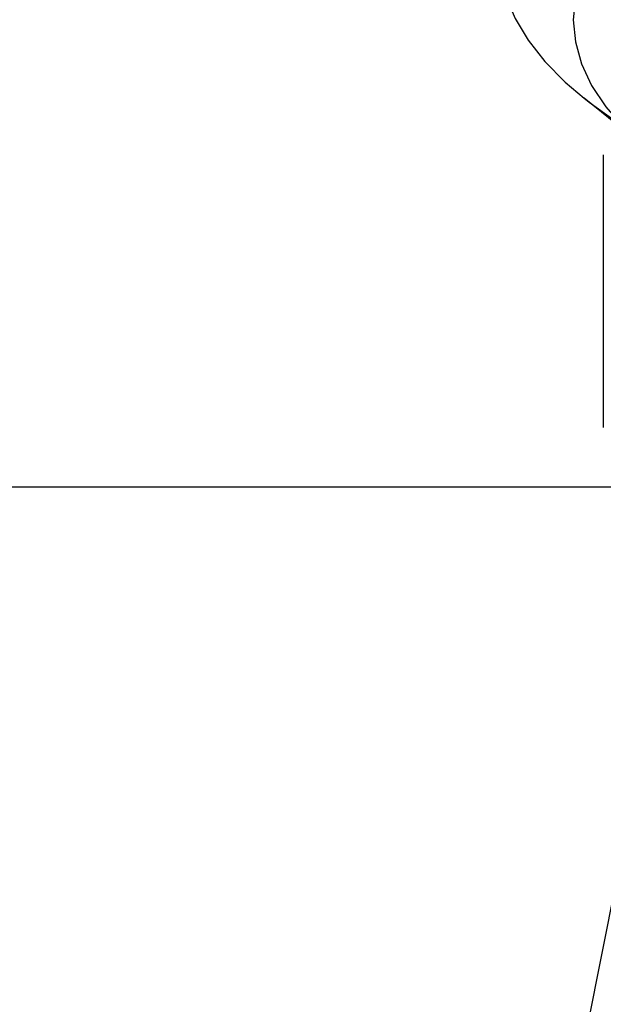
# Model space of a CAD drawing. Header units: inches. Extents: x 0 to 227, y 0 to 147.
# Tile 114 of 247: x 49.894 to 50.2, y 82.963 to 83.478. Entities that reach past the tile are written whole.
import ezdxf

# ---------------------------------------------------------------- set-up
doc = ezdxf.new("R2010")
doc.units = ezdxf.units.IN
doc.header["$LTSCALE"] = 12.466667
doc.header["$MEASUREMENT"] = 0
doc.linetypes.add('HIDDEN', pattern=[0.2, 0.1, -0.1])
doc.layers.get('0').update_dxf_attribs({"linetype": 'CONTINUOUS'})
doc.layers.add('DEFAULT_2', color=8, linetype='HIDDEN')

msp = doc.modelspace()

# ---------------------------------------------------------------- linework, layer by layer
at = {"color": 3, "linetype": 'Continuous'}
msp.add_line((46.15229, 83.23347), (105.29329, 83.23347), dxfattribs=at)
at = {"layer": 'DEFAULT_2', "color": 8, "linetype": 'HIDDEN'}
for p, q in [((50.2248, 83.40905), (50.18998, 83.43698)), ((50.20009, 83.4074), (50.20009, 83.26468)), ((50.20678, 83.02715), (50.16072, 82.79584))]:
    msp.add_line(p, q, dxfattribs=at)
for points in [[(50.14501, 83.51379), (50.146, 83.50205), (50.14897, 83.49037), (50.1539, 83.4788), (50.16077, 83.46742), (50.16954, 83.45627), (50.18017, 83.44542), (50.18998, 83.43698)], [(50.18547, 83.48978), (50.18438, 83.47811)], [(50.18438, 83.47811), (50.18546, 83.46649), (50.18866, 83.45502), (50.19399, 83.44366), (50.20139, 83.43252), (50.21083, 83.42166), (50.22224, 83.41115), (50.2248, 83.40906)], [(50.18998, 83.43698), (50.1926, 83.43491), (50.20677, 83.4248), (50.22261, 83.41515), (50.24004, 83.406), (50.25897, 83.39739), (50.2793, 83.38938), (50.30094, 83.382), (50.32376, 83.37529), (50.34765, 83.36929), (50.3725, 83.36402), (50.39817, 83.35951), (50.42453, 83.35579)]]:
    msp.add_lwpolyline(points, dxfattribs=at)

doc.saveas('drawing.dxf')
